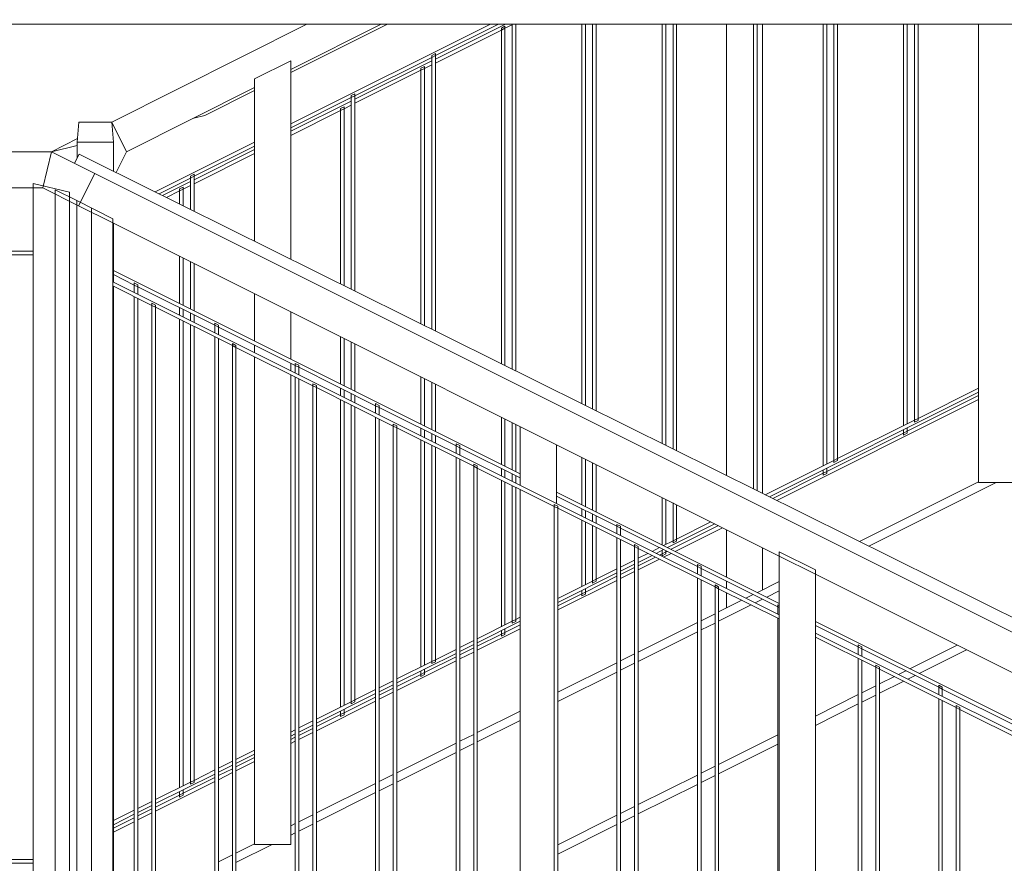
# Model space of a CAD drawing. Header units: centimetres. Extents: x -1103 to 10505, y -997 to 1780.
# Tile 97 of 102: x 9999 to 10135, y 665 to 781. Entities that reach past the tile are written whole.
import ezdxf

# ---------------------------------------------------------------- set-up
doc = ezdxf.new("R2010")
doc.units = ezdxf.units.CM
doc.header["$LTSCALE"] = 0.1
doc.header["$MEASUREMENT"] = 0
doc.layers.add('2_barierki.ISTN', color=7, linetype='Continuous')
doc.layers.add('2_lądowisko_IFC.ISTN', color=7, linetype='Continuous')

# ---------------------------------------------------------------- blocks, each defined once
blk = doc.blocks.new('ElemPrzekroju_731_2', base_point=(10358.23, -421.51))
at = {"layer": '2_lądowisko_IFC.ISTN', "color": 252, "linetype": 'Continuous', "lineweight": 9}
for p, q in [((9986.3, 780.49), (10343.6, 780.49)), ((10131.6, 717.24), (10115.15, 709.01)), ((10134.02, 717.17), (10116.44, 708.37)), ((10104.06, 703.47), (10101.05, 701.97)), ((10104.06, 702.18), (10102.34, 701.32)), ((10098.9, 700.89), (10095.7, 699.29)), ((10100.49, 701.69), (10099.46, 701.17)), ((10101.78, 701.04), (10100.75, 700.53)), ((10100.19, 700.25), (10095.7, 698)), ((10092.77, 697.82), (10084.59, 693.73)), ((10095.2, 699.04), (10093.27, 698.07)), ((10095.2, 697.75), (10093.27, 696.79)), ((10092.77, 696.54), (10084.59, 692.45)), ((10128.67, 694.7), (10122.13, 691.43)), ((10129.95, 694.05), (10123.41, 690.79)), ((10081.66, 692.27), (10073.48, 688.18)), ((10084.09, 693.48), (10082.16, 692.52)), ((10081.66, 690.98), (10073.48, 686.89)), ((10084.09, 692.2), (10082.16, 691.23)), ((10121.57, 691.15), (10120.54, 690.63)), ((10119.98, 690.35), (10117.92, 689.33)), ((10121.26, 689.71), (10117.92, 688.04)), ((10122.86, 690.51), (10121.82, 689.99)), ((10117.42, 689.08), (10115.49, 688.11)), ((10114.99, 687.86), (10109.06, 684.89)), ((10117.42, 687.79), (10115.49, 686.82)), ((10068.3, 685.59), (10062.37, 682.62)), ((10114.99, 686.57), (10109.06, 683.61)), ((10068.3, 684.3), (10062.37, 681.34)), ((10061.87, 682.37), (10059.94, 681.41)), ((10103.88, 682.3), (10095.7, 678.21)), ((10059.44, 681.16), (10051.26, 677.07)), ((10061.87, 681.09), (10059.94, 680.12)), ((10103.88, 681.02), (10095.7, 676.93)), ((10059.44, 679.87), (10051.26, 675.78)), ((10095.2, 677.96), (10093.27, 677)), ((10050.76, 676.82), (10048.82, 675.85)), ((10092.77, 676.75), (10084.59, 672.66)), ((10095.2, 676.68), (10093.27, 675.71)), ((10048.32, 675.6), (10040.14, 671.51)), ((10050.76, 675.53), (10048.82, 674.57)), ((10092.77, 675.46), (10084.59, 671.37)), ((10048.32, 674.32), (10040.14, 670.23)), ((10084.09, 672.41), (10082.16, 671.44)), ((10039.64, 671.26), (10037.71, 670.3)), ((10081.66, 671.19), (10073.48, 667.1)), ((10084.09, 671.12), (10082.16, 670.16)), ((10037.21, 670.05), (10036.6, 669.74)), ((10039.64, 669.98), (10037.71, 669.01)), ((10081.66, 669.91), (10073.48, 665.82)), ((10037.21, 668.76), (10036.6, 668.45)), ((10031.6, 667.24), (10029.03, 665.96)), ((10034.02, 667.17), (10029.03, 664.67)), ((10028.53, 665.71), (10026.6, 664.74))]:
    blk.add_line(p, q, dxfattribs=at)
blk = doc.blocks.new('ElemPrzekroju_865_2', base_point=(10358.23, -421.51))
at = {"layer": '2_barierki.ISTN', "color": 252, "linetype": 'Continuous', "lineweight": 0}
for p, q in [((10333.53, 597.85), (10009.53, 759.85)), ((10012.03, 753.01), (10007.3, 755.38)), ((10104.06, 707), (10012.03, 753.01)), ((10109.06, 704.5), (10104.06, 707)), ((10204.06, 657), (10109.06, 704.5))]:
    blk.add_line(p, q, dxfattribs=at)
blk = doc.blocks.new('ElemPrzekroju_867_2', base_point=(10358.23, -421.51))
at = {"layer": '2_barierki.ISTN', "color": 252, "linetype": 'Continuous', "lineweight": 0}
for p, q in [((10104.06, 698.87), (10012.03, 744.88)), ((10017.42, 741.63), (10012.03, 744.32)), ((10017.92, 741.38), (10017.42, 741.63)), ((10028.53, 736.07), (10017.92, 741.38)), ((10029.03, 735.82), (10028.53, 736.07)), ((10039.64, 730.52), (10029.03, 735.82)), ((10040.14, 730.27), (10039.64, 730.52)), ((10050.76, 724.96), (10040.14, 730.27)), ((10051.26, 724.71), (10050.76, 724.96)), ((10061.87, 719.41), (10051.26, 724.71)), ((10062.37, 719.16), (10061.87, 719.41)), ((10072.98, 713.85), (10062.37, 719.16)), ((10073.48, 713.6), (10072.98, 713.85)), ((10084.09, 708.3), (10073.48, 713.6)), ((10084.59, 708.05), (10084.09, 708.3)), ((10095.2, 702.74), (10084.59, 708.05)), ((10095.7, 702.49), (10095.2, 702.74)), ((10104.06, 698.31), (10095.7, 702.49)), ((10204.06, 648.87), (10109.06, 696.37)), ((10117.42, 691.63), (10109.06, 695.81)), ((10117.92, 691.38), (10117.42, 691.63)), ((10128.53, 686.07), (10117.92, 691.38)), ((10129.03, 685.82), (10128.53, 686.07)), ((10139.64, 680.52), (10129.03, 685.82))]:
    blk.add_line(p, q, dxfattribs=at)
blk = doc.blocks.new('ElemPrzekroju_868_2', base_point=(10358.23, -421.51))
at = {"layer": '2_barierki.ISTN', "color": 252, "linetype": 'Continuous', "lineweight": 0}
for p, q in [((10009.53, 759.85), (10003.53, 762.85)), ((10007.3, 755.38), (10009.53, 759.85)), ((10007.3, 755.38), (10002.35, 757.85))]:
    blk.add_line(p, q, dxfattribs=at)
blk = doc.blocks.new('ElemPrzekroju_869_2', base_point=(10358.23, -421.51))
at = {"layer": '2_barierki.ISTN', "color": 252, "linetype": 'Continuous', "lineweight": 0}
for p, q in [((10003.53, 762.85), (9987.1, 762.85)), ((10002.35, 757.85), (10003.53, 762.85)), ((10001.03, 757.85), (9987.1, 757.85)), ((10002.35, 757.85), (10001.03, 757.85))]:
    blk.add_line(p, q, dxfattribs=at)
blk = doc.blocks.new('ElemPrzekroju_870_2', base_point=(10358.23, -421.51))
at = {"layer": '2_barierki.ISTN', "color": 252, "linetype": 'Continuous', "lineweight": 0}
for p, q in [((10001.03, 665.1), (9995.7, 665.1)), ((10001.03, 664.6), (9987.1, 664.6))]:
    blk.add_line(p, q, dxfattribs=at)
blk = doc.blocks.new('ElemPrzekroju_871_2', base_point=(10358.23, -421.51))
at = {"layer": '2_barierki.ISTN', "color": 252, "linetype": 'Continuous', "lineweight": 0}
for p, q in [((10001.03, 749.1), (9987.1, 749.1)), ((10001.03, 748.6), (9995.7, 748.6))]:
    blk.add_line(p, q, dxfattribs=at)
blk = doc.blocks.new('ElemPrzekroju_872_2', base_point=(10358.23, -421.51))
at = {"layer": '2_barierki.ISTN', "color": 252, "linetype": 'Continuous', "lineweight": 0}
for p, q in [((10036.6, 773.8), (10049.98, 780.49)), ((10024.71, 767.85), (10031.6, 771.3)), ((10023.22, 767.5), (10024.71, 767.85)), ((10003.53, 762.85), (10007.14, 764.66)), ((10003.53, 762.85), (10007.1, 763.7))]:
    blk.add_line(p, q, dxfattribs=at)
blk = doc.blocks.new('ElemPrzekroju_873_2', base_point=(10358.23, -421.51))
at = {"layer": '2_barierki.ISTN', "color": 252, "linetype": 'Continuous', "lineweight": 0}
for p, q in [((10121.75, 724.24), (10131.6, 729.17)), ((10103.74, 714.68), (10131.6, 728.61)), ((10110.63, 718.68), (10121.25, 723.99)), ((10121.25, 723.99), (10121.75, 724.24)), ((10103.18, 714.96), (10110.13, 718.43)), ((10110.13, 718.43), (10110.63, 718.68)), ((10089.13, 707.93), (10095.66, 711.2)), ((10089.68, 707.65), (10096.22, 710.92)), ((10087.53, 707.13), (10087.91, 707.32)), ((10087.91, 707.32), (10088.41, 707.57)), ((10088.09, 706.85), (10089.13, 707.37)), ((10088.41, 707.57), (10088.57, 707.65)), ((10084.59, 705.66), (10086.97, 706.85)), ((10084.59, 705.1), (10087.53, 706.57)), ((10082.16, 704.45), (10084.09, 705.41)), ((10082.16, 703.89), (10084.09, 704.85)), ((10073.48, 699.55), (10081.66, 703.64)), ((10077.3, 702.02), (10081.66, 704.2)), ((10076.8, 701.77), (10077.3, 702.02)), ((10073.48, 700.11), (10076.8, 701.77)), ((10062.37, 693.99), (10068.3, 696.96)), ((10065.69, 696.21), (10066.19, 696.46)), ((10066.19, 696.46), (10068.3, 697.52)), ((10062.37, 694.55), (10065.69, 696.21)), ((10059.94, 693.34), (10061.87, 694.3)), ((10059.94, 692.78), (10061.87, 693.74)), ((10051.26, 688.44), (10059.44, 692.53)), ((10055.08, 690.91), (10059.44, 693.09)), ((10054.58, 690.66), (10055.08, 690.91)), ((10051.26, 689), (10054.58, 690.66)), ((10048.82, 687.78), (10050.76, 688.75)), ((10048.82, 687.22), (10050.76, 688.19)), ((10040.14, 682.88), (10048.32, 686.97)), ((10043.97, 685.35), (10048.32, 687.53)), ((10040.14, 683.44), (10043.47, 685.1)), ((10043.47, 685.1), (10043.97, 685.35)), ((10037.71, 682.22), (10039.64, 683.19)), ((10036.6, 681.67), (10037.21, 681.97)), ((10036.6, 681.11), (10037.21, 681.42)), ((10037.71, 681.67), (10039.64, 682.63)), ((10029.03, 677.88), (10031.6, 679.17)), ((10026.6, 676.67), (10028.53, 677.63)), ((10029.03, 677.33), (10031.6, 678.61)), ((10021.75, 674.24), (10026.1, 676.42)), ((10026.6, 676.11), (10028.53, 677.08)), ((10017.92, 671.77), (10026.1, 675.86)), ((10017.92, 672.33), (10021.25, 673.99)), ((10021.25, 673.99), (10021.75, 674.24)), ((10015.49, 671.11), (10017.42, 672.08)), ((10012.1, 669.42), (10014.99, 670.86)), ((10015.49, 670.55), (10017.42, 671.52)), ((10012.1, 668.86), (10014.99, 670.3))]:
    blk.add_line(p, q, dxfattribs=at)
blk = doc.blocks.new('ElemPrzekroju_874_2', base_point=(10358.23, -421.51))
at = {"layer": '2_barierki.ISTN', "color": 252, "linetype": 'Continuous', "lineweight": 0}
for p, q in [((10056.57, 775.65), (10066.24, 780.49)), ((10056.57, 775.09), (10065.69, 779.65)), ((10065.69, 779.65), (10066.19, 779.9)), ((10066.19, 779.9), (10067.18, 780.4)), ((10045.46, 770.1), (10056.07, 775.4)), ((10045.46, 769.54), (10054.58, 774.1)), ((10054.58, 774.1), (10055.08, 774.35)), ((10055.08, 774.35), (10056.07, 774.84)), ((10036.6, 765.67), (10044.96, 769.85)), ((10036.6, 765.11), (10043.47, 768.54)), ((10043.47, 768.54), (10043.97, 768.79)), ((10043.97, 768.79), (10044.96, 769.29)), ((10023.24, 758.99), (10031.6, 763.17)), ((10023.24, 758.43), (10031.6, 762.61)), ((10018.88, 756.81), (10022.74, 758.74)), ((10021.25, 757.43), (10021.75, 757.68)), ((10021.75, 757.68), (10022.74, 758.18)), ((10019.44, 756.53), (10021.25, 757.43)), ((10012.12, 752.87), (10012.22, 752.92)), ((10012.22, 752.92), (10012.22, 752.92))]:
    blk.add_line(p, q, dxfattribs=at)
blk = doc.blocks.new('ElemPrzekroju_899_2', base_point=(10358.23, -421.51))
at = {"layer": '2_barierki.ISTN', "color": 252, "linetype": 'Continuous', "lineweight": 0}
for p, q in [((10006.72, 761.26), (10007.36, 762.53)), ((10009.6, 761.42), (10007.36, 762.53)), ((10330.88, 601.92), (10009.6, 761.42))]:
    blk.add_line(p, q, dxfattribs=at)
blk = doc.blocks.new('ElemPrzekroju_901_2', base_point=(10358.23, -421.51))
at = {"layer": '2_barierki.ISTN', "color": 252, "linetype": 'Continuous', "lineweight": 0}
for p, q in [((10068.3, 718.34), (10012.1, 746.44)), ((10014.99, 744.44), (10012.1, 745.89)), ((10015.49, 744.19), (10014.99, 744.44)), ((10026.1, 738.88), (10015.49, 744.19)), ((10026.6, 738.63), (10026.1, 738.88)), ((10037.21, 733.33), (10026.6, 738.63)), ((10037.71, 733.08), (10037.21, 733.33)), ((10048.32, 727.77), (10037.71, 733.08)), ((10048.82, 727.52), (10048.32, 727.77)), ((10059.44, 722.22), (10048.82, 727.52)), ((10059.94, 721.97), (10059.44, 722.22)), ((10068.3, 717.79), (10059.94, 721.97)), ((10104.06, 700.46), (10073.3, 715.84)), ((10081.66, 711.11), (10073.3, 715.29)), ((10082.16, 710.86), (10081.66, 711.11)), ((10092.77, 705.55), (10082.16, 710.86)), ((10093.27, 705.3), (10092.77, 705.55)), ((10103.88, 699.99), (10093.27, 705.3)), ((10104.06, 699.9), (10103.88, 699.99)), ((10168.3, 668.34), (10109.06, 697.96)), ((10114.99, 694.44), (10109.06, 697.4)), ((10115.49, 694.19), (10114.99, 694.44)), ((10126.1, 688.88), (10115.49, 694.19)), ((10126.6, 688.63), (10126.1, 688.88)), ((10137.21, 683.33), (10126.6, 688.63))]:
    blk.add_line(p, q, dxfattribs=at)
blk = doc.blocks.new('ElemPrzekroju_902_2', base_point=(10358.23, -421.51))
at = {"layer": '2_barierki.ISTN', "color": 252, "linetype": 'Continuous', "lineweight": 0}
for p, q in [((10007.1, 764.17), (10007.31, 766.92)), ((10007.31, 766.92), (10011.88, 766.92)), ((10012.1, 764.17), (10011.88, 766.92)), ((10011.88, 766.92), (10013.92, 762.83)), ((10007.1, 764.17), (10007.1, 762.01)), ((10007.1, 764.17), (10012.1, 764.17)), ((10012.1, 764.17), (10012.1, 760.17)), ((10012.5, 759.97), (10013.92, 762.83))]:
    blk.add_line(p, q, dxfattribs=at)
blk = doc.blocks.new('ElemPrzekroju_903_2', base_point=(10358.23, -421.51))
at = {"layer": '2_barierki.ISTN', "color": 252, "linetype": 'Continuous', "lineweight": 0}
for p, q in [((10011.88, 766.92), (10038.83, 780.49)), ((10036.6, 774.22), (10049.09, 780.49)), ((10013.92, 762.83), (10031.6, 771.71))]:
    blk.add_line(p, q, dxfattribs=at)
blk = doc.blocks.new('ElemPrzekroju_904_2', base_point=(10358.23, -421.51))
at = {"layer": '2_barierki.ISTN', "color": 252, "linetype": 'Continuous', "lineweight": 0}
for p, q in [((10102.71, 715.19), (10131.6, 729.64)), ((10123.24, 726.01), (10131.6, 730.19)), ((10112.12, 720.46), (10122.74, 725.76)), ((10122.74, 725.76), (10123.24, 726.01)), ((10102.15, 715.47), (10111.62, 720.21)), ((10111.62, 720.21), (10112.12, 720.46)), ((10088.66, 708.17), (10095.19, 711.43)), ((10089.9, 709.35), (10094.63, 711.71)), ((10088.1, 708.44), (10089.4, 709.1)), ((10089.4, 709.1), (10089.9, 709.35)), ((10084.59, 706.69), (10085.94, 707.37)), ((10086.5, 707.65), (10087.54, 708.17)), ((10087.06, 707.37), (10088.1, 707.89)), ((10082.16, 705.48), (10084.09, 706.44)), ((10082.16, 704.92), (10084.09, 705.88)), ((10084.59, 706.13), (10086.5, 707.09)), ((10073.48, 700.58), (10081.66, 704.67)), ((10078.79, 703.79), (10081.66, 705.23)), ((10073.48, 701.14), (10078.29, 703.54)), ((10078.29, 703.54), (10078.79, 703.79)), ((10062.37, 695.58), (10067.18, 697.99)), ((10062.37, 695.02), (10068.3, 697.99)), ((10067.18, 697.99), (10067.68, 698.24)), ((10067.68, 698.24), (10068.3, 698.54)), ((10059.94, 694.36), (10061.87, 695.33)), ((10056.57, 692.68), (10059.44, 694.11)), ((10059.94, 693.81), (10061.87, 694.77)), ((10051.26, 689.47), (10059.44, 693.56)), ((10051.26, 690.02), (10056.07, 692.43)), ((10056.07, 692.43), (10056.57, 692.68)), ((10048.82, 688.81), (10050.76, 689.77)), ((10045.46, 687.13), (10048.32, 688.56)), ((10048.82, 688.25), (10050.76, 689.22)), ((10040.14, 683.91), (10048.32, 688)), ((10040.14, 684.47), (10044.96, 686.88)), ((10044.96, 686.88), (10045.46, 687.13)), ((10037.71, 683.25), (10039.64, 684.22)), ((10036.6, 682.69), (10037.21, 683)), ((10037.71, 682.69), (10039.64, 683.66)), ((10036.6, 682.14), (10037.21, 682.44)), ((10029.03, 678.91), (10031.6, 680.19)), ((10026.6, 677.7), (10028.53, 678.66)), ((10029.03, 678.35), (10031.6, 679.64)), ((10023.24, 676.01), (10026.1, 677.45)), ((10026.6, 677.14), (10028.53, 678.1)), ((10017.92, 672.8), (10026.1, 676.89)), ((10022.74, 675.76), (10023.24, 676.01)), ((10017.92, 673.36), (10022.74, 675.76)), ((10012.12, 670.46), (10014.99, 671.89)), ((10015.49, 672.14), (10017.42, 673.11)), ((10015.49, 671.58), (10017.42, 672.55)), ((10012.1, 669.89), (10014.99, 671.33)), ((10012.1, 670.44), (10012.12, 670.46))]:
    blk.add_line(p, q, dxfattribs=at)
blk = doc.blocks.new('ElemPrzekroju_905_2', base_point=(10358.23, -421.51))
at = {"layer": '2_barierki.ISTN', "color": 252, "linetype": 'Continuous', "lineweight": 0}
for p, q in [((10036.6, 766.69), (10064.18, 780.49)), ((10056.57, 776.12), (10065.3, 780.49)), ((10045.46, 770.57), (10056.07, 775.87)), ((10056.07, 775.87), (10056.57, 776.12)), ((10036.6, 766.14), (10044.96, 770.32)), ((10044.96, 770.32), (10045.46, 770.57)), ((10017.85, 757.32), (10031.6, 764.19)), ((10023.24, 759.46), (10031.6, 763.64)), ((10018.41, 757.04), (10022.74, 759.21)), ((10022.74, 759.21), (10023.24, 759.46))]:
    blk.add_line(p, q, dxfattribs=at)
blk = doc.blocks.new('ElemPrzekroju_1430_2', base_point=(10358.23, -421.51))
at = {"layer": '2_barierki.ISTN', "color": 252, "linetype": 'Continuous', "lineweight": 0}
for p, q in [((10104.06, 707.59), (10109.06, 705.09)), ((10104.06, 707), (10104.06, 707.59)), ((10104.06, 599.34), (10104.06, 707)), ((10109.06, 704.5), (10109.06, 705.09)), ((10109.06, 599.34), (10109.06, 704.5)), ((10104.06, 599.34), (10109.06, 599.34))]:
    blk.add_line(p, q, dxfattribs=at)
blk = doc.blocks.new('ElemPrzekroju_1437_2', base_point=(10358.23, -421.51))
at = {"layer": '2_barierki.ISTN', "color": 252, "linetype": 'Continuous', "lineweight": 0}
for p, q in [((10128.53, 686.35), (10129.03, 686.1)), ((10128.53, 686.07), (10128.53, 686.35)), ((10128.53, 602.63), (10128.53, 686.07)), ((10129.03, 685.82), (10129.03, 686.1)), ((10129.03, 602.38), (10129.03, 685.82)), ((10128.53, 602.35), (10128.53, 602.63)), ((10128.53, 602.35), (10129.03, 602.1)), ((10129.03, 602.1), (10129.03, 602.38))]:
    blk.add_line(p, q, dxfattribs=at)
blk = doc.blocks.new('ElemPrzekroju_1438_2', base_point=(10358.23, -421.51))
at = {"layer": '2_barierki.ISTN', "color": 252, "linetype": 'Continuous', "lineweight": 0}
for p, q in [((10117.42, 691.91), (10117.92, 691.66)), ((10117.42, 691.63), (10117.42, 691.91)), ((10117.42, 608.19), (10117.42, 691.63)), ((10117.92, 691.38), (10117.92, 691.66)), ((10117.92, 607.94), (10117.92, 691.38)), ((10117.42, 607.91), (10117.42, 608.19)), ((10117.92, 607.66), (10117.92, 607.94)), ((10117.42, 607.91), (10117.92, 607.66))]:
    blk.add_line(p, q, dxfattribs=at)
blk = doc.blocks.new('ElemPrzekroju_1439_2', base_point=(10358.23, -421.51))
at = {"layer": '2_barierki.ISTN', "color": 252, "linetype": 'Continuous', "lineweight": 0}
for p, q in [((10095.2, 703.02), (10095.7, 702.77)), ((10095.2, 702.74), (10095.2, 703.02)), ((10095.2, 619.3), (10095.2, 702.74)), ((10095.7, 702.49), (10095.7, 702.77)), ((10095.7, 619.05), (10095.7, 702.49)), ((10095.2, 619.02), (10095.2, 619.3)), ((10095.2, 619.02), (10095.7, 618.77)), ((10095.7, 618.77), (10095.7, 619.05))]:
    blk.add_line(p, q, dxfattribs=at)
blk = doc.blocks.new('ElemPrzekroju_1440_2', base_point=(10358.23, -421.51))
at = {"layer": '2_barierki.ISTN', "color": 252, "linetype": 'Continuous', "lineweight": 0}
for p, q in [((10084.09, 708.58), (10084.59, 708.33)), ((10084.09, 708.3), (10084.09, 708.58)), ((10084.09, 624.86), (10084.09, 708.3)), ((10084.59, 708.05), (10084.59, 708.33)), ((10084.59, 624.61), (10084.59, 708.05)), ((10084.09, 624.58), (10084.09, 624.86)), ((10084.09, 624.58), (10084.59, 624.33)), ((10084.59, 624.33), (10084.59, 624.61))]:
    blk.add_line(p, q, dxfattribs=at)
blk = doc.blocks.new('ElemPrzekroju_1441_2', base_point=(10358.23, -421.51))
at = {"layer": '2_barierki.ISTN', "color": 252, "linetype": 'Continuous', "lineweight": 0}
for p, q in [((10072.98, 714.13), (10073.48, 713.88)), ((10072.98, 713.85), (10072.98, 714.13)), ((10072.98, 630.41), (10072.98, 713.85)), ((10073.48, 713.6), (10073.48, 713.88)), ((10073.48, 630.16), (10073.48, 713.6)), ((10072.98, 630.13), (10072.98, 630.41)), ((10072.98, 630.13), (10073.48, 629.88)), ((10073.48, 629.88), (10073.48, 630.16))]:
    blk.add_line(p, q, dxfattribs=at)
blk = doc.blocks.new('ElemPrzekroju_1442_2', base_point=(10358.23, -421.51))
at = {"layer": '2_barierki.ISTN', "color": 252, "linetype": 'Continuous', "lineweight": 0}
for p, q in [((10061.87, 719.69), (10062.37, 719.44)), ((10061.87, 719.41), (10061.87, 719.69)), ((10061.87, 635.97), (10061.87, 719.41)), ((10062.37, 719.16), (10062.37, 719.44)), ((10062.37, 635.72), (10062.37, 719.16)), ((10061.87, 635.69), (10061.87, 635.97)), ((10061.87, 635.69), (10062.37, 635.44)), ((10062.37, 635.44), (10062.37, 635.72))]:
    blk.add_line(p, q, dxfattribs=at)
blk = doc.blocks.new('ElemPrzekroju_1443_2', base_point=(10358.23, -421.51))
at = {"layer": '2_barierki.ISTN', "color": 252, "linetype": 'Continuous', "lineweight": 0}
for p, q in [((10050.76, 725.24), (10051.26, 724.99)), ((10050.76, 724.96), (10050.76, 725.24)), ((10050.76, 641.52), (10050.76, 724.96)), ((10051.26, 724.71), (10051.26, 724.99)), ((10051.26, 641.27), (10051.26, 724.71)), ((10050.76, 641.24), (10050.76, 641.52)), ((10050.76, 641.24), (10051.26, 640.99)), ((10051.26, 640.99), (10051.26, 641.27))]:
    blk.add_line(p, q, dxfattribs=at)
blk = doc.blocks.new('ElemPrzekroju_1444_2', base_point=(10358.23, -421.51))
at = {"layer": '2_barierki.ISTN', "color": 252, "linetype": 'Continuous', "lineweight": 0}
for p, q in [((10039.64, 730.8), (10040.14, 730.55)), ((10039.64, 730.52), (10039.64, 730.8)), ((10039.64, 647.08), (10039.64, 730.52)), ((10040.14, 730.27), (10040.14, 730.55)), ((10040.14, 646.83), (10040.14, 730.27)), ((10039.64, 646.8), (10039.64, 647.08)), ((10039.64, 646.8), (10040.14, 646.55)), ((10040.14, 646.55), (10040.14, 646.83))]:
    blk.add_line(p, q, dxfattribs=at)
blk = doc.blocks.new('ElemPrzekroju_1445_2', base_point=(10358.23, -421.51))
at = {"layer": '2_barierki.ISTN', "color": 252, "linetype": 'Continuous', "lineweight": 0}
for p, q in [((10028.53, 736.35), (10029.03, 736.1)), ((10028.53, 736.07), (10028.53, 736.35)), ((10028.53, 652.63), (10028.53, 736.07)), ((10029.03, 735.82), (10029.03, 736.1)), ((10029.03, 652.38), (10029.03, 735.82)), ((10028.53, 652.35), (10028.53, 652.63)), ((10028.53, 652.35), (10029.03, 652.1)), ((10029.03, 652.1), (10029.03, 652.38))]:
    blk.add_line(p, q, dxfattribs=at)
blk = doc.blocks.new('ElemPrzekroju_1446_2', base_point=(10358.23, -421.51))
at = {"layer": '2_barierki.ISTN', "color": 252, "linetype": 'Continuous', "lineweight": 0}
for p, q in [((10017.42, 741.91), (10017.92, 741.66)), ((10017.42, 741.63), (10017.42, 741.91)), ((10017.42, 658.19), (10017.42, 741.63)), ((10017.92, 741.38), (10017.92, 741.66)), ((10017.92, 657.94), (10017.92, 741.38)), ((10017.42, 657.91), (10017.42, 658.19)), ((10017.42, 657.91), (10017.92, 657.66)), ((10017.92, 657.66), (10017.92, 657.94))]:
    blk.add_line(p, q, dxfattribs=at)
blk = doc.blocks.new('ElemPrzekroju_1447_2', base_point=(10358.23, -421.51))
at = {"layer": '2_barierki.ISTN', "color": 252, "linetype": 'Continuous', "lineweight": 0}
for p, q in [((10004.06, 757.59), (10007.03, 756.1)), ((10004.06, 650.73), (10004.06, 757.59)), ((10009.06, 649.34), (10009.06, 755.09)), ((10004.06, 649.34), (10004.06, 650.73)), ((10004.06, 649.34), (10007.03, 649.34)), ((10007.03, 649.34), (10009.06, 649.34))]:
    blk.add_line(p, q, dxfattribs=at)
blk = doc.blocks.new('ElemPrzekroju_1479_2', base_point=(10358.23, -421.51))
at = {"layer": '2_barierki.ISTN', "color": 252, "linetype": 'Continuous', "lineweight": 0}
for p, q in [((10101.77, 806.38), (10101.77, 806.94)), ((10101.77, 799.28), (10101.77, 806.38)), ((10096.77, 803.88), (10096.77, 804.43)), ((10096.77, 796.78), (10096.77, 803.88)), ((10101.77, 794.49), (10101.77, 798.72)), ((10101.77, 798.72), (10101.77, 798.72)), ((10096.77, 794.49), (10096.77, 796.22)), ((10096.77, 718.14), (10096.77, 780.49)), ((10101.77, 715.65), (10101.77, 780.49)), ((10096.77, 704.11), (10096.77, 710.64)), ((10101.77, 702.33), (10101.77, 708.14)), ((10096.77, 702.51), (10096.77, 703.55)), ((10096.77, 699.83), (10096.77, 701.95))]:
    blk.add_line(p, q, dxfattribs=at)
blk = doc.blocks.new('ElemPrzekroju_1480_2', base_point=(10358.23, -421.51))
at = {"layer": '2_barierki.ISTN', "color": 252, "linetype": 'Continuous', "lineweight": 0}
for p, q in [((10021.25, 757.71), (10021.75, 757.96)), ((10021.25, 757.43), (10021.25, 757.71)), ((10021.75, 757.68), (10021.75, 757.96)), ((10021.75, 755.38), (10021.75, 757.68)), ((10021.25, 755.63), (10021.25, 757.43)), ((10021.25, 741.87), (10021.25, 748.41)), ((10021.75, 741.62), (10021.75, 748.16)), ((10021.25, 740.28), (10021.25, 741.31)), ((10021.75, 740.03), (10021.75, 741.06)), ((10021.25, 675.02), (10021.25, 739.72)), ((10021.75, 675.27), (10021.75, 739.47)), ((10021.75, 674.24), (10021.75, 674.71)), ((10021.75, 674.71), (10021.75, 674.71)), ((10021.25, 673.99), (10021.25, 674.46)), ((10021.25, 673.71), (10021.25, 673.99)), ((10021.25, 673.71), (10021.75, 673.96)), ((10021.75, 673.96), (10021.75, 674.24))]:
    blk.add_line(p, q, dxfattribs=at)
blk = doc.blocks.new('ElemPrzekroju_1481_2', base_point=(10358.23, -421.51))
at = {"layer": '2_barierki.ISTN', "color": 252, "linetype": 'Continuous', "lineweight": 0}
for p, q in [((10043.47, 768.82), (10043.97, 769.07)), ((10043.47, 768.54), (10043.47, 768.82)), ((10043.47, 744.6), (10043.47, 768.54)), ((10043.97, 768.79), (10043.97, 769.07)), ((10043.97, 744.35), (10043.97, 768.79)), ((10043.47, 730.76), (10043.47, 737.3)), ((10043.97, 730.51), (10043.97, 737.05)), ((10043.47, 729.17), (10043.47, 730.2)), ((10043.97, 728.92), (10043.97, 729.95)), ((10043.47, 686.13), (10043.47, 728.61)), ((10043.97, 686.38), (10043.97, 728.36)), ((10043.47, 685.1), (10043.47, 685.57)), ((10043.97, 685.35), (10043.97, 685.82)), ((10043.97, 685.82), (10043.97, 685.82)), ((10043.47, 684.82), (10043.47, 685.1)), ((10043.47, 684.82), (10043.97, 685.07)), ((10043.97, 685.07), (10043.97, 685.35))]:
    blk.add_line(p, q, dxfattribs=at)
blk = doc.blocks.new('ElemPrzekroju_1482_2', base_point=(10358.23, -421.51))
at = {"layer": '2_barierki.ISTN', "color": 252, "linetype": 'Continuous', "lineweight": 0}
for p, q in [((10054.58, 774.38), (10055.08, 774.63)), ((10054.58, 774.1), (10054.58, 774.38)), ((10054.58, 739.08), (10054.58, 774.1)), ((10055.08, 774.35), (10055.08, 774.63)), ((10055.08, 738.84), (10055.08, 774.35)), ((10054.58, 725.2), (10054.58, 731.74)), ((10055.08, 724.95), (10055.08, 731.49)), ((10054.58, 723.61), (10054.58, 724.64)), ((10055.08, 723.36), (10055.08, 724.39)), ((10054.58, 691.69), (10054.58, 723.05)), ((10055.08, 691.94), (10055.08, 722.8)), ((10054.58, 690.66), (10054.58, 691.13)), ((10055.08, 690.91), (10055.08, 691.38)), ((10055.08, 691.38), (10055.08, 691.38)), ((10055.08, 690.63), (10055.08, 690.91)), ((10054.58, 690.38), (10054.58, 690.66)), ((10054.58, 690.38), (10055.08, 690.63))]:
    blk.add_line(p, q, dxfattribs=at)
blk = doc.blocks.new('ElemPrzekroju_1483_2', base_point=(10358.23, -421.51))
at = {"layer": '2_barierki.ISTN', "color": 252, "linetype": 'Continuous', "lineweight": 0}
for p, q in [((10065.69, 779.93), (10066.19, 780.18)), ((10065.69, 779.65), (10065.69, 779.93)), ((10065.69, 733.57), (10065.69, 779.65)), ((10066.19, 779.9), (10066.19, 780.18)), ((10066.19, 733.32), (10066.19, 779.9)), ((10065.69, 719.65), (10065.69, 726.19)), ((10066.19, 719.4), (10066.19, 725.94)), ((10065.69, 718.05), (10065.69, 719.09)), ((10066.19, 717.8), (10066.19, 718.84)), ((10065.69, 697.24), (10065.69, 717.5)), ((10066.19, 697.49), (10066.19, 717.25)), ((10065.69, 696.21), (10065.69, 696.68)), ((10066.19, 696.46), (10066.19, 696.93)), ((10066.19, 696.93), (10066.19, 696.93)), ((10066.19, 696.18), (10066.19, 696.46)), ((10065.69, 695.93), (10065.69, 696.21)), ((10065.69, 695.93), (10066.19, 696.18))]:
    blk.add_line(p, q, dxfattribs=at)
blk = doc.blocks.new('ElemPrzekroju_1484_2', base_point=(10358.23, -421.51))
at = {"layer": '2_barierki.ISTN', "color": 252, "linetype": 'Continuous', "lineweight": 0}
for p, q in [((10076.8, 728.05), (10076.8, 780.49)), ((10077.3, 727.8), (10077.3, 780.49)), ((10076.8, 714.09), (10076.8, 720.63)), ((10077.3, 713.84), (10077.3, 720.38)), ((10076.8, 712.5), (10076.8, 713.53)), ((10077.3, 712.25), (10077.3, 713.28)), ((10076.8, 702.8), (10076.8, 711.94)), ((10077.3, 703.05), (10077.3, 711.69)), ((10076.8, 701.77), (10076.8, 702.24)), ((10077.3, 702.02), (10077.3, 702.49)), ((10077.3, 702.49), (10077.3, 702.49)), ((10077.3, 701.74), (10077.3, 702.02)), ((10076.8, 701.49), (10076.8, 701.77)), ((10076.8, 701.49), (10077.3, 701.74))]:
    blk.add_line(p, q, dxfattribs=at)
blk = doc.blocks.new('ElemPrzekroju_1485_2', base_point=(10358.23, -421.51))
at = {"layer": '2_barierki.ISTN', "color": 252, "linetype": 'Continuous', "lineweight": 0}
for p, q in [((10087.91, 722.54), (10087.91, 780.49)), ((10088.41, 722.29), (10088.41, 780.49)), ((10087.91, 708.54), (10087.91, 715.07)), ((10088.41, 708.6), (10088.41, 714.82)), ((10087.91, 707.32), (10087.91, 707.79)), ((10087.91, 707.04), (10087.91, 707.32)), ((10087.91, 707.04), (10088.41, 707.29)), ((10088.41, 707.57), (10088.41, 707.73)), ((10088.41, 707.29), (10088.41, 707.57))]:
    blk.add_line(p, q, dxfattribs=at)
blk = doc.blocks.new('ElemPrzekroju_1487_2', base_point=(10358.23, -421.51))
at = {"layer": '2_barierki.ISTN', "color": 252, "linetype": 'Continuous', "lineweight": 0}
for p, q in [((10110.13, 802.16), (10110.63, 802.41)), ((10110.13, 801.88), (10110.13, 802.16)), ((10110.13, 794.49), (10110.13, 801.88)), ((10110.63, 802.13), (10110.63, 802.41)), ((10110.63, 794.49), (10110.63, 802.13)), ((10110.13, 719.46), (10110.13, 780.49)), ((10110.63, 719.71), (10110.63, 780.49)), ((10110.13, 718.43), (10110.13, 718.9)), ((10110.13, 718.16), (10110.13, 718.43)), ((10110.13, 718.16), (10110.63, 718.41)), ((10110.63, 718.68), (10110.63, 719.15)), ((10110.63, 719.15), (10110.63, 719.15)), ((10110.63, 718.41), (10110.63, 718.68))]:
    blk.add_line(p, q, dxfattribs=at)
blk = doc.blocks.new('ElemPrzekroju_1488_2', base_point=(10358.23, -421.51))
at = {"layer": '2_barierki.ISTN', "color": 252, "linetype": 'Continuous', "lineweight": 0}
for p, q in [((10121.25, 807.71), (10121.75, 807.96)), ((10121.75, 807.68), (10121.75, 807.96)), ((10121.25, 807.43), (10121.25, 807.71)), ((10121.25, 794.49), (10121.25, 807.43)), ((10121.75, 794.49), (10121.75, 807.68)), ((10121.25, 725.02), (10121.25, 780.49)), ((10121.75, 725.27), (10121.75, 780.49)), ((10121.25, 723.99), (10121.25, 724.46)), ((10121.25, 723.71), (10121.25, 723.99)), ((10121.25, 723.71), (10121.75, 723.96)), ((10121.75, 724.24), (10121.75, 724.71)), ((10121.75, 724.71), (10121.75, 724.71)), ((10121.75, 723.96), (10121.75, 724.24))]:
    blk.add_line(p, q, dxfattribs=at)
blk = doc.blocks.new('ElemPrzekroju_1534_2', base_point=(10358.23, -421.51))
at = {"layer": '2_barierki.ISTN', "color": 252, "linetype": 'Continuous', "lineweight": 0}
for p, q in [((10007.03, 756.1), (10012.03, 753.6)), ((10007.03, 649.34), (10007.03, 756.1)), ((10012.03, 753.01), (10012.03, 753.6)), ((10012.03, 646.6), (10012.03, 753.01)), ((10007.03, 649.1), (10007.03, 649.34)), ((10007.03, 649.1), (10012.03, 646.6))]:
    blk.add_line(p, q, dxfattribs=at)
blk = doc.blocks.new('ElemPrzekroju_1535_2', base_point=(10358.23, -421.51))
at = {"layer": '2_barierki.ISTN', "color": 252, "linetype": 'Continuous', "lineweight": 0}
for p, q in [((10001.03, 758.44), (10006.03, 757.26)), ((10001.03, 757.85), (10001.03, 758.44)), ((10001.03, 651.44), (10001.03, 757.85)), ((10006.03, 650.26), (10006.03, 757.26)), ((10001.03, 651.44), (10004.06, 650.73)), ((10004.06, 650.73), (10006.03, 650.26))]:
    blk.add_line(p, q, dxfattribs=at)
blk = doc.blocks.new('ElemPrzekroju_1610_2', base_point=(10358.23, -421.51))
at = {"layer": '2_barierki.ISTN', "color": 252, "linetype": 'Continuous', "lineweight": 0}
for p, q in [((10068.3, 716.75), (10068.3, 724.88)), ((10073.3, 714.25), (10073.3, 722.38)), ((10068.3, 632.75), (10068.3, 716.19)), ((10068.3, 621.39), (10068.3, 632.19)), ((10073.3, 618.89), (10073.3, 629.69))]:
    blk.add_line(p, q, dxfattribs=at)
blk = doc.blocks.new('ElemPrzekroju_1614_2', base_point=(10358.23, -421.51))
at = {"layer": '2_barierki.ISTN', "color": 252, "linetype": 'Continuous', "lineweight": 0}
for p, q in [((10126.1, 689.16), (10126.6, 688.91)), ((10126.1, 688.88), (10126.1, 689.16)), ((10126.1, 687.85), (10126.1, 688.88)), ((10126.6, 688.63), (10126.6, 688.91)), ((10126.6, 687.6), (10126.6, 688.63)), ((10126.1, 605.44), (10126.1, 687.29)), ((10126.6, 605.19), (10126.6, 687.04)), ((10126.1, 605.16), (10126.1, 605.44)), ((10126.1, 605.16), (10126.6, 604.91)), ((10126.6, 604.91), (10126.6, 605.19))]:
    blk.add_line(p, q, dxfattribs=at)
blk = doc.blocks.new('ElemPrzekroju_1615_2', base_point=(10358.23, -421.51))
at = {"layer": '2_barierki.ISTN', "color": 252, "linetype": 'Continuous', "lineweight": 0}
for p, q in [((10114.99, 694.72), (10115.49, 694.47)), ((10114.99, 694.44), (10114.99, 694.72)), ((10114.99, 693.4), (10114.99, 694.44)), ((10115.49, 694.19), (10115.49, 694.47)), ((10115.49, 693.15), (10115.49, 694.19)), ((10114.99, 611), (10114.99, 692.85)), ((10115.49, 610.75), (10115.49, 692.6)), ((10114.99, 610.72), (10114.99, 611)), ((10114.99, 610.72), (10115.49, 610.47)), ((10115.49, 610.47), (10115.49, 610.75))]:
    blk.add_line(p, q, dxfattribs=at)
blk = doc.blocks.new('ElemPrzekroju_1616_2', base_point=(10358.23, -421.51))
at = {"layer": '2_barierki.ISTN', "color": 252, "linetype": 'Continuous', "lineweight": 0}
for p, q in [((10103.88, 700.27), (10104.06, 700.18)), ((10103.88, 699.99), (10103.88, 700.27)), ((10103.88, 698.96), (10103.88, 699.99)), ((10103.88, 616.55), (10103.88, 698.4)), ((10103.88, 616.27), (10103.88, 616.55)), ((10103.88, 616.27), (10104.06, 616.18))]:
    blk.add_line(p, q, dxfattribs=at)
blk = doc.blocks.new('ElemPrzekroju_1617_2', base_point=(10358.23, -421.51))
at = {"layer": '2_barierki.ISTN', "color": 252, "linetype": 'Continuous', "lineweight": 0}
for p, q in [((10092.77, 705.83), (10093.27, 705.58)), ((10092.77, 705.55), (10092.77, 705.83)), ((10092.77, 704.52), (10092.77, 705.55)), ((10093.27, 705.3), (10093.27, 705.58)), ((10093.27, 704.27), (10093.27, 705.3)), ((10092.77, 622.11), (10092.77, 703.96)), ((10093.27, 621.86), (10093.27, 703.71)), ((10092.77, 621.83), (10092.77, 622.11)), ((10092.77, 621.83), (10093.27, 621.58)), ((10093.27, 621.58), (10093.27, 621.86))]:
    blk.add_line(p, q, dxfattribs=at)
blk = doc.blocks.new('ElemPrzekroju_1618_2', base_point=(10358.23, -421.51))
at = {"layer": '2_barierki.ISTN', "color": 252, "linetype": 'Continuous', "lineweight": 0}
for p, q in [((10081.66, 711.38), (10082.16, 711.13)), ((10081.66, 711.11), (10081.66, 711.38)), ((10081.66, 710.07), (10081.66, 711.11)), ((10082.16, 710.86), (10082.16, 711.13)), ((10082.16, 709.82), (10082.16, 710.86)), ((10081.66, 627.66), (10081.66, 709.51)), ((10082.16, 627.41), (10082.16, 709.26)), ((10081.66, 627.38), (10081.66, 627.66)), ((10081.66, 627.38), (10082.16, 627.13)), ((10082.16, 627.13), (10082.16, 627.41))]:
    blk.add_line(p, q, dxfattribs=at)
blk = doc.blocks.new('ElemPrzekroju_1619_2', base_point=(10358.23, -421.51))
at = {"layer": '2_barierki.ISTN', "color": 252, "linetype": 'Continuous', "lineweight": 0}
for p, q in [((10059.44, 722.5), (10059.94, 722.25)), ((10059.44, 722.22), (10059.44, 722.5)), ((10059.44, 721.18), (10059.44, 722.22)), ((10059.94, 721.97), (10059.94, 722.25)), ((10059.94, 720.93), (10059.94, 721.97)), ((10059.44, 638.78), (10059.44, 720.62)), ((10059.94, 638.53), (10059.94, 720.37)), ((10059.44, 638.5), (10059.44, 638.78)), ((10059.44, 638.5), (10059.94, 638.25)), ((10059.94, 638.25), (10059.94, 638.53))]:
    blk.add_line(p, q, dxfattribs=at)
blk = doc.blocks.new('ElemPrzekroju_1620_2', base_point=(10358.23, -421.51))
at = {"layer": '2_barierki.ISTN', "color": 252, "linetype": 'Continuous', "lineweight": 0}
for p, q in [((10048.32, 728.05), (10048.82, 727.8)), ((10048.32, 727.77), (10048.32, 728.05)), ((10048.32, 726.74), (10048.32, 727.77)), ((10048.82, 727.52), (10048.82, 727.8)), ((10048.82, 726.49), (10048.82, 727.52)), ((10048.32, 644.33), (10048.32, 726.18)), ((10048.82, 644.08), (10048.82, 725.93)), ((10048.32, 644.05), (10048.32, 644.33)), ((10048.32, 644.05), (10048.82, 643.8)), ((10048.82, 643.8), (10048.82, 644.08))]:
    blk.add_line(p, q, dxfattribs=at)
blk = doc.blocks.new('ElemPrzekroju_1621_2', base_point=(10358.23, -421.51))
at = {"layer": '2_barierki.ISTN', "color": 252, "linetype": 'Continuous', "lineweight": 0}
for p, q in [((10037.21, 733.61), (10037.71, 733.36)), ((10037.21, 733.33), (10037.21, 733.61)), ((10037.21, 732.29), (10037.21, 733.33)), ((10037.71, 733.08), (10037.71, 733.36)), ((10037.71, 732.04), (10037.71, 733.08)), ((10037.21, 649.89), (10037.21, 731.73)), ((10037.71, 649.64), (10037.71, 731.48)), ((10037.21, 649.61), (10037.21, 649.89)), ((10037.21, 649.61), (10037.71, 649.36)), ((10037.71, 649.36), (10037.71, 649.64))]:
    blk.add_line(p, q, dxfattribs=at)
blk = doc.blocks.new('ElemPrzekroju_1622_2', base_point=(10358.23, -421.51))
at = {"layer": '2_barierki.ISTN', "color": 252, "linetype": 'Continuous', "lineweight": 0}
for p, q in [((10026.1, 739.16), (10026.6, 738.91)), ((10026.1, 738.88), (10026.1, 739.16)), ((10026.1, 737.85), (10026.1, 738.88)), ((10026.6, 738.63), (10026.6, 738.91)), ((10026.6, 737.6), (10026.6, 738.63)), ((10026.1, 655.44), (10026.1, 737.29)), ((10026.6, 655.19), (10026.6, 737.04)), ((10026.1, 655.16), (10026.1, 655.44)), ((10026.1, 655.16), (10026.6, 654.91)), ((10026.6, 654.91), (10026.6, 655.19))]:
    blk.add_line(p, q, dxfattribs=at)
blk = doc.blocks.new('ElemPrzekroju_1623_2', base_point=(10358.23, -421.51))
at = {"layer": '2_barierki.ISTN', "color": 252, "linetype": 'Continuous', "lineweight": 0}
for p, q in [((10014.99, 744.72), (10015.49, 744.47)), ((10014.99, 744.44), (10014.99, 744.72)), ((10014.99, 743.4), (10014.99, 744.44)), ((10015.49, 744.19), (10015.49, 744.47)), ((10015.49, 743.15), (10015.49, 744.19)), ((10014.99, 661), (10014.99, 742.85)), ((10015.49, 660.75), (10015.49, 742.6)), ((10014.99, 660.72), (10014.99, 661)), ((10014.99, 660.72), (10015.49, 660.47)), ((10015.49, 660.47), (10015.49, 660.75))]:
    blk.add_line(p, q, dxfattribs=at)
blk = doc.blocks.new('ElemPrzekroju_1624_2', base_point=(10358.23, -421.51))
at = {"layer": '2_barierki.ISTN', "color": 252, "linetype": 'Continuous', "lineweight": 0}
for p, q in [((10031.6, 772.92), (10036.6, 775.42)), ((10036.6, 748.01), (10036.6, 775.42)), ((10031.6, 750.49), (10031.6, 772.92)), ((10031.6, 736.69), (10031.6, 743.23)), ((10036.6, 734.19), (10036.6, 740.73)), ((10031.6, 735.1), (10031.6, 736.14)), ((10031.6, 667.17), (10031.6, 734.54)), ((10036.6, 732.6), (10036.6, 733.64)), ((10036.6, 667.17), (10036.6, 732.04)), ((10031.6, 667.17), (10036.6, 667.17))]:
    blk.add_line(p, q, dxfattribs=at)
blk = doc.blocks.new('ElemPrzekroju_1625_2', base_point=(10358.23, -421.51))
at = {"layer": '2_barierki.ISTN', "color": 252, "linetype": 'Continuous', "lineweight": 0}
for p, q in [((10012.12, 746.43), (10012.12, 752.97)), ((10012.12, 744.84), (10012.12, 745.87)), ((10012.12, 670.46), (10012.12, 744.28)), ((10012.1, 670.17), (10012.12, 670.18)), ((10012.12, 670.18), (10012.12, 670.46))]:
    blk.add_line(p, q, dxfattribs=at)
blk = doc.blocks.new('ElemPrzekroju_1626_2', base_point=(10358.23, -421.51))
at = {"layer": '2_barierki.ISTN', "color": 252, "linetype": 'Continuous', "lineweight": 0}
for p, q in [((10022.74, 759.48), (10023.24, 759.73)), ((10022.74, 759.21), (10022.74, 759.48)), ((10022.74, 754.89), (10022.74, 759.21)), ((10023.24, 759.46), (10023.24, 759.73)), ((10023.24, 754.64), (10023.24, 759.46)), ((10022.74, 741.13), (10022.74, 747.66)), ((10023.24, 740.88), (10023.24, 747.41)), ((10022.74, 739.53), (10022.74, 740.57)), ((10023.24, 739.28), (10023.24, 740.32)), ((10022.74, 675.76), (10022.74, 738.97)), ((10023.24, 676.01), (10023.24, 738.72)), ((10023.24, 675.73), (10023.24, 676.01)), ((10022.74, 675.48), (10022.74, 675.76)), ((10022.74, 675.48), (10023.24, 675.73))]:
    blk.add_line(p, q, dxfattribs=at)
blk = doc.blocks.new('ElemPrzekroju_1627_2', base_point=(10358.23, -421.51))
at = {"layer": '2_barierki.ISTN', "color": 252, "linetype": 'Continuous', "lineweight": 0}
for p, q in [((10131.6, 822.92), (10136.6, 825.42)), ((10136.6, 794.49), (10136.6, 825.42)), ((10131.6, 794.49), (10131.6, 822.92)), ((10131.6, 717.17), (10131.6, 780.49)), ((10136.6, 717.17), (10136.6, 780.49)), ((10131.6, 717.17), (10136.6, 717.17))]:
    blk.add_line(p, q, dxfattribs=at)
blk = doc.blocks.new('ElemPrzekroju_1628_2', base_point=(10358.23, -421.51))
at = {"layer": '2_barierki.ISTN', "color": 252, "linetype": 'Continuous', "lineweight": 0}
for p, q in [((10044.96, 770.6), (10045.46, 770.85)), ((10044.96, 770.32), (10044.96, 770.6)), ((10044.96, 743.86), (10044.96, 770.32)), ((10045.46, 770.57), (10045.46, 770.85)), ((10045.46, 743.61), (10045.46, 770.57)), ((10044.96, 730.01), (10044.96, 736.55)), ((10045.46, 729.76), (10045.46, 736.3)), ((10044.96, 728.42), (10044.96, 729.46)), ((10045.46, 728.17), (10045.46, 729.21)), ((10044.96, 686.88), (10044.96, 727.86)), ((10045.46, 687.13), (10045.46, 727.61)), ((10044.96, 686.6), (10044.96, 686.88)), ((10044.96, 686.6), (10045.46, 686.85)), ((10045.46, 686.85), (10045.46, 687.13))]:
    blk.add_line(p, q, dxfattribs=at)
blk = doc.blocks.new('ElemPrzekroju_1629_2', base_point=(10358.23, -421.51))
at = {"layer": '2_barierki.ISTN', "color": 252, "linetype": 'Continuous', "lineweight": 0}
for p, q in [((10056.07, 776.15), (10056.57, 776.4)), ((10056.07, 775.87), (10056.07, 776.15)), ((10056.07, 738.34), (10056.07, 775.87)), ((10056.57, 776.12), (10056.57, 776.4)), ((10056.57, 738.1), (10056.57, 776.12)), ((10056.07, 724.46), (10056.07, 731)), ((10056.57, 724.21), (10056.57, 730.75)), ((10056.07, 722.87), (10056.07, 723.9)), ((10056.57, 722.62), (10056.57, 723.65)), ((10056.07, 692.43), (10056.07, 722.31)), ((10056.57, 692.68), (10056.57, 722.06)), ((10056.07, 692.15), (10056.07, 692.43)), ((10056.07, 692.15), (10056.57, 692.4)), ((10056.57, 692.4), (10056.57, 692.68))]:
    blk.add_line(p, q, dxfattribs=at)
blk = doc.blocks.new('ElemPrzekroju_1630_2', base_point=(10358.23, -421.51))
at = {"layer": '2_barierki.ISTN', "color": 252, "linetype": 'Continuous', "lineweight": 0}
for p, q in [((10067.18, 732.83), (10067.18, 780.49)), ((10067.68, 732.58), (10067.68, 780.49)), ((10067.18, 718.9), (10067.18, 725.44)), ((10067.68, 718.65), (10067.68, 725.19)), ((10067.18, 717.31), (10067.18, 718.34)), ((10067.18, 697.99), (10067.18, 716.75)), ((10067.68, 717.06), (10067.68, 718.09)), ((10067.68, 698.24), (10067.68, 716.5)), ((10067.18, 697.71), (10067.18, 697.99)), ((10067.18, 697.71), (10067.68, 697.96)), ((10067.68, 697.96), (10067.68, 698.24))]:
    blk.add_line(p, q, dxfattribs=at)
blk = doc.blocks.new('ElemPrzekroju_1631_2', base_point=(10358.23, -421.51))
at = {"layer": '2_barierki.ISTN', "color": 252, "linetype": 'Continuous', "lineweight": 0}
for p, q in [((10078.29, 727.31), (10078.29, 780.49)), ((10078.79, 727.06), (10078.79, 780.49)), ((10078.29, 713.35), (10078.29, 719.88)), ((10078.79, 713.1), (10078.79, 719.63)), ((10078.29, 711.75), (10078.29, 712.79)), ((10078.79, 711.5), (10078.79, 712.54)), ((10078.29, 703.54), (10078.29, 711.2)), ((10078.79, 703.79), (10078.79, 710.95)), ((10078.29, 703.26), (10078.29, 703.54)), ((10078.29, 703.26), (10078.79, 703.51)), ((10078.79, 703.51), (10078.79, 703.79))]:
    blk.add_line(p, q, dxfattribs=at)
blk = doc.blocks.new('ElemPrzekroju_1632_2', base_point=(10358.23, -421.51))
at = {"layer": '2_barierki.ISTN', "color": 252, "linetype": 'Continuous', "lineweight": 0}
for p, q in [((10089.4, 721.8), (10089.4, 780.49)), ((10089.9, 721.55), (10089.9, 780.49)), ((10089.4, 709.1), (10089.4, 714.33)), ((10089.9, 709.35), (10089.9, 714.08)), ((10089.4, 708.82), (10089.4, 709.1)), ((10089.4, 708.82), (10089.9, 709.07)), ((10089.9, 709.07), (10089.9, 709.35))]:
    blk.add_line(p, q, dxfattribs=at)
blk = doc.blocks.new('ElemPrzekroju_1633_2', base_point=(10358.23, -421.51))
at = {"layer": '2_barierki.ISTN', "color": 252, "linetype": 'Continuous', "lineweight": 0}
for p, q in [((10100.51, 798.37), (10101.01, 798.62)), ((10100.51, 798.09), (10100.51, 798.37)), ((10101.01, 798.34), (10101.01, 798.62)), ((10101.01, 794.49), (10101.01, 798.34)), ((10100.51, 794.49), (10100.51, 798.09)), ((10100.51, 716.28), (10100.51, 780.49)), ((10101.01, 716.03), (10101.01, 780.49))]:
    blk.add_line(p, q, dxfattribs=at)
blk = doc.blocks.new('ElemPrzekroju_1634_2', base_point=(10358.23, -421.51))
at = {"layer": '2_barierki.ISTN', "color": 252, "linetype": 'Continuous', "lineweight": 0}
for p, q in [((10111.62, 803.93), (10112.12, 804.18)), ((10111.62, 803.65), (10111.62, 803.93)), ((10112.12, 803.9), (10112.12, 804.18)), ((10112.12, 794.49), (10112.12, 803.9)), ((10111.62, 794.49), (10111.62, 803.65)), ((10111.62, 720.21), (10111.62, 780.49)), ((10112.12, 720.46), (10112.12, 780.49)), ((10111.62, 719.93), (10111.62, 720.21)), ((10111.62, 719.93), (10112.12, 720.18)), ((10112.12, 720.18), (10112.12, 720.46))]:
    blk.add_line(p, q, dxfattribs=at)
blk = doc.blocks.new('ElemPrzekroju_1635_2', base_point=(10358.23, -421.51))
at = {"layer": '2_barierki.ISTN', "color": 252, "linetype": 'Continuous', "lineweight": 0}
for p, q in [((10122.74, 809.48), (10123.24, 809.73)), ((10122.74, 809.21), (10122.74, 809.48)), ((10123.24, 809.46), (10123.24, 809.73)), ((10123.24, 794.49), (10123.24, 809.46)), ((10122.74, 794.49), (10122.74, 809.21)), ((10122.74, 725.76), (10122.74, 780.49)), ((10123.24, 726.01), (10123.24, 780.49)), ((10122.74, 725.48), (10122.74, 725.76)), ((10122.74, 725.48), (10123.24, 725.73)), ((10123.24, 725.73), (10123.24, 726.01))]:
    blk.add_line(p, q, dxfattribs=at)
blk = doc.blocks.new('ElemPrzekroju_1657_2', base_point=(10358.23, -421.51))
at = {"layer": '2_barierki.ISTN', "color": 252, "linetype": 'Continuous', "lineweight": 0}
for p, q in [((10012.1, 744.85), (10012.1, 752.98)), ((10012.1, 660.85), (10012.1, 744.29)), ((10012.1, 650.2), (10012.1, 660.29)), ((10012.03, 650.22), (10012.1, 650.2))]:
    blk.add_line(p, q, dxfattribs=at)

msp = doc.modelspace()

# ---------------------------------------------------------------- block references
at = {"layer": '2_barierki.ISTN', "lineweight": 0}
for name in ['ElemPrzekroju_903_2', 'ElemPrzekroju_872_2', 'ElemPrzekroju_905_2', 'ElemPrzekroju_874_2', 'ElemPrzekroju_904_2', 'ElemPrzekroju_873_2', 'ElemPrzekroju_1627_2', 'ElemPrzekroju_1635_2', 'ElemPrzekroju_1488_2', 'ElemPrzekroju_1479_2', 'ElemPrzekroju_1634_2', 'ElemPrzekroju_1487_2', 'ElemPrzekroju_1633_2', 'ElemPrzekroju_1483_2', 'ElemPrzekroju_1630_2', 'ElemPrzekroju_1484_2', 'ElemPrzekroju_1631_2', 'ElemPrzekroju_1485_2', 'ElemPrzekroju_1632_2', 'ElemPrzekroju_1624_2', 'ElemPrzekroju_1629_2', 'ElemPrzekroju_1482_2', 'ElemPrzekroju_1628_2', 'ElemPrzekroju_1481_2', 'ElemPrzekroju_902_2', 'ElemPrzekroju_869_2', 'ElemPrzekroju_868_2', 'ElemPrzekroju_899_2', 'ElemPrzekroju_865_2', 'ElemPrzekroju_1626_2', 'ElemPrzekroju_1535_2', 'ElemPrzekroju_1447_2', 'ElemPrzekroju_1480_2', 'ElemPrzekroju_1534_2', 'ElemPrzekroju_1657_2', 'ElemPrzekroju_1625_2', 'ElemPrzekroju_871_2', 'ElemPrzekroju_901_2', 'ElemPrzekroju_867_2', 'ElemPrzekroju_1623_2', 'ElemPrzekroju_1446_2', 'ElemPrzekroju_1622_2', 'ElemPrzekroju_1445_2', 'ElemPrzekroju_1621_2', 'ElemPrzekroju_1444_2', 'ElemPrzekroju_1620_2', 'ElemPrzekroju_1443_2', 'ElemPrzekroju_1610_2', 'ElemPrzekroju_1619_2', 'ElemPrzekroju_1442_2', 'ElemPrzekroju_1441_2', 'ElemPrzekroju_1618_2', 'ElemPrzekroju_1440_2', 'ElemPrzekroju_1430_2', 'ElemPrzekroju_1617_2', 'ElemPrzekroju_1439_2', 'ElemPrzekroju_1616_2', 'ElemPrzekroju_1615_2', 'ElemPrzekroju_1438_2', 'ElemPrzekroju_1614_2', 'ElemPrzekroju_1437_2', 'ElemPrzekroju_870_2']:
    msp.add_blockref(name, (10358.23, -421.51), dxfattribs=at)
at = {"layer": '2_lądowisko_IFC.ISTN', "lineweight": 0}
msp.add_blockref('ElemPrzekroju_731_2', (10358.23, -421.51), dxfattribs=at)

doc.saveas('drawing.dxf')
